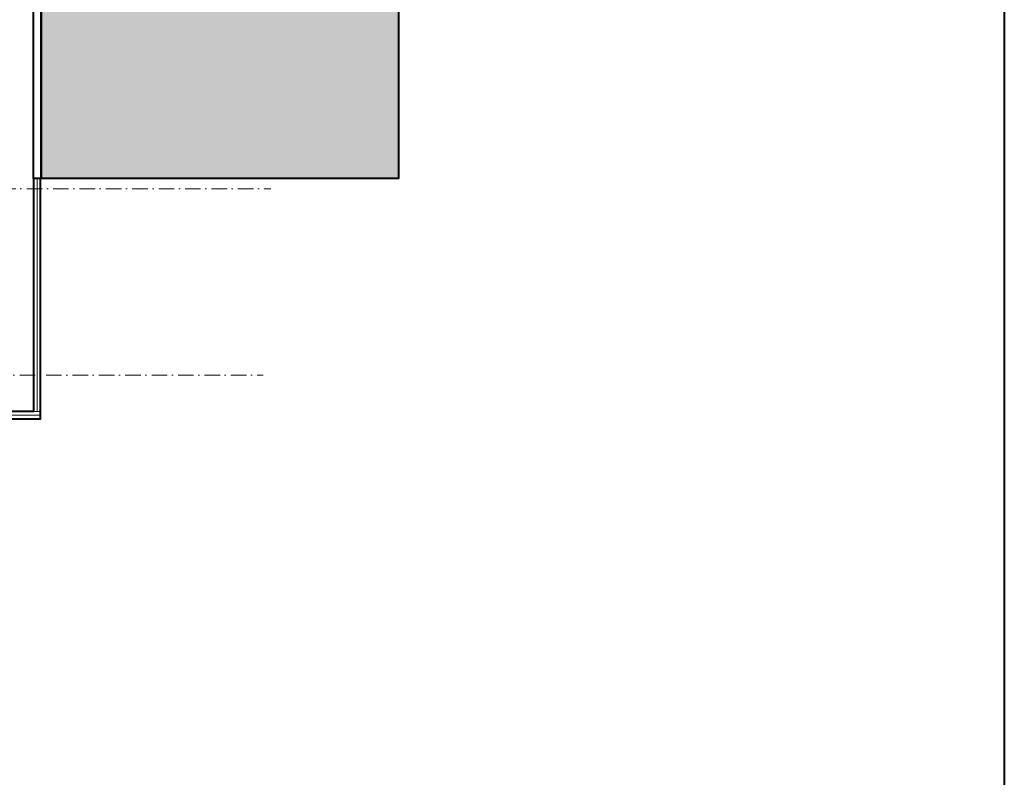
# Model space of a CAD drawing. Header units: metres. Extents: x -115250 to 1551995, y -140807 to 374743.
# Tile 147 of 205: x 109612 to 128630, y 286850 to 301489. Entities that reach past the tile are written whole.
import ezdxf

# ---------------------------------------------------------------- set-up
doc = ezdxf.new("R2010")
doc.units = ezdxf.units.M
doc.header["$LTSCALE"] = 100
doc.linetypes.add('0102aČERCHOVANÁ', pattern=[5.1, 3, -1, 0.1, -1])
for name, color, linetype, lineweight in [('010-izolace EPS', 12, '0109IZOLACEEPS', 9), ('010-popis', 16, 'Continuous', 9), ('010-tenka', 10, 'Continuous', 15), ('010-tlusta', 10, 'Continuous', 40), ('910-osa', 8, '0102aČERCHOVANÁ', 9), ('910-tenka', 4, 'Continuous', 15), ('910-tlusta', 6, 'Continuous', 40)]:
    doc.layers.add(name, color=color, linetype=linetype, lineweight=lineweight)
doc.layers.add('900-plocha', color=20, linetype='Continuous', lineweight=40, plot=False)
doc.linetypes.add('0109IZOLACEEPS', pattern='A,1e-05,[2,atsunami.shx,S=0.4871,R=0,X=0,Y=0],-0.9742,[2,atsunami.shx,S=0.4871,R=180,X=0,Y=0],-1e-05', length=0.97422)

msp = doc.modelspace()

# ---------------------------------------------------------------- hatches: boundary and pattern name
at = {"layer": '010-popis', "transparency": 33554534}
h = msp.add_hatch(color=20, dxfattribs=at)
h.dxf.hatch_style = 1
h.paths.add_polyline_path([(32976.7, 315778), (42046.7, 315778), (42046.7, 293918), (32976.7, 293918)])
edge = h.paths.add_edge_path()
edge.add_line((91086.7, 315778), (111276.5, 315778))
edge.add_arc((111767.7, 310773.3), 5028.7, 44.06479, 95.60537, ccw=False)
edge.add_arc((110817.4, 310208.7), 6109.6, 0.55611, 41.67088, ccw=False)
edge.add_line((116926.7, 310268), (116926.7, 298418))
edge.add_line((116926.7, 298418), (110026.7, 298418))
edge.add_line((110026.7, 298418), (110026.7, 309718))
edge.add_line((110026.7, 309718), (91086.7, 309718))
edge.add_line((91086.7, 309718), (91086.7, 315778))

# ---------------------------------------------------------------- linework, layer by layer
at = {"layer": '010-izolace EPS', "ltscale": 1.4}
for p, q in [((109946.7, 293918), (109946.7, 298418)), ((108946.7, 293848), (110016.7, 293848))]:
    msp.add_line(p, q, dxfattribs=at)
at = {"layer": '010-tenka'}
msp.add_line((109876.7, 293918), (110016.7, 293918), dxfattribs=at)
at = {"layer": '010-tlusta'}
msp.add_lwpolyline([(108976.7, 294138), (108946.7, 294138), (108946.7, 293918), (108946.7, 293778), (109863.5, 293778), (109876.7, 293778), (110016.7, 293778), (110016.7, 298418)], dxfattribs=at)
at = {"layer": '900-plocha'}
msp.add_lwpolyline([(23629.6, 374743.5), (128629.6, 374743.5), (128629.6, 226243.5), (23629.6, 226243.5)], close=True, dxfattribs=at)
msp.add_lwpolyline([(91086.7, 315778), (111276.5, 315778, -0.2287577), (115381.1, 314270.6, -0.1813466), (116926.7, 310268), (116926.7, 298418), (110026.7, 298418), (110026.7, 309718), (91086.7, 309718), (91086.7, 315778)], format="xyb", dxfattribs=at)
msp.add_lwpolyline([(42046.7, 309718), (110026.7, 309718), (110026.7, 298418), (109876.7, 298418), (109876.7, 293918), (42046.7, 293918), (42046.7, 309718), (42046.7, 309718)], dxfattribs=at)
at = {"layer": '910-osa'}
for p, q in [((90876.7, 298218), (114461.8, 298218)), ((40251.2, 294618), (114311.8, 294618))]:
    msp.add_line(p, q, dxfattribs=at)
at = {"layer": '910-tenka'}
for p, q in [((109876.7, 298418), (114524.5, 298418)), ((109876.7, 293918), (109876.7, 298418)), ((108976.7, 293918), (109876.7, 293918))]:
    msp.add_line(p, q, dxfattribs=at)
at = {"layer": '910-tlusta'}
msp.add_line((109876.7, 298418), (109876.7, 305388), dxfattribs=at)

doc.saveas('drawing.dxf')
